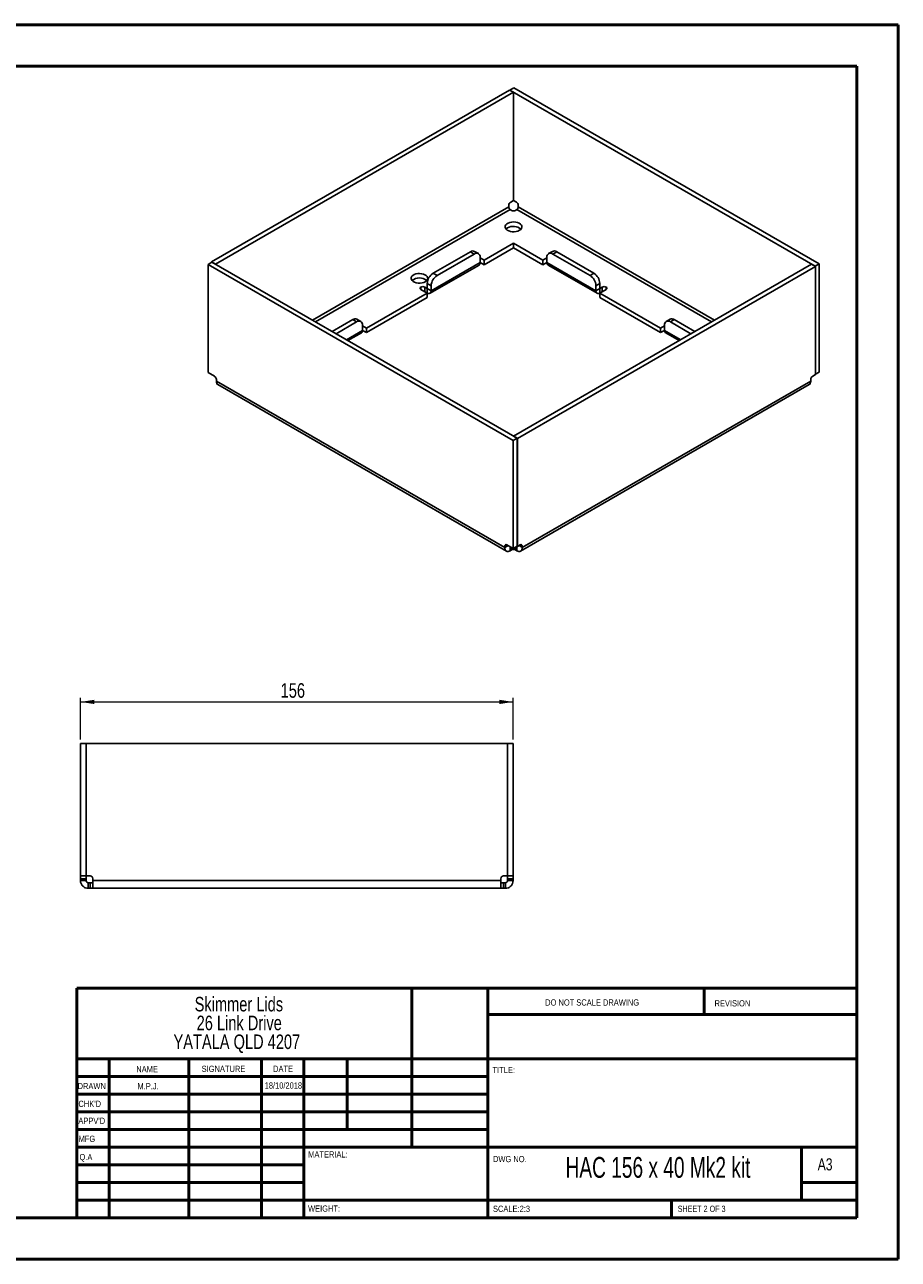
# Paper-space layout 'Sheet2' of a CAD drawing. Header units: millimetres. Extents: x 0 to 420, y 0 to 297.
# Tile 2 of 2: x 210 to 420, y 0 to 297. Entities that reach past the tile are written whole.
import ezdxf

# ---------------------------------------------------------------- set-up
doc = ezdxf.new("R2010")
doc.units = ezdxf.units.MM
doc.styles.add('SLDTEXTSTYLE0', font='TXT', dxfattribs={"width": 0.6875})
doc.styles.add('SLDTEXTSTYLE1', font='TXT', dxfattribs={"width": 0.75})
doc.dimstyles.new('SLDDIMSTYLE0', dxfattribs={"dimtxt": 3.5, "dimasz": 3.302, "dimexe": 0, "dimexo": 0.0625, "dimgap": 0.875, "dimtad": 1, "dimlfac": 1.5, "dimrnd": 1e-09, "dimzin": 12, "dimdsep": 46, "dimtxsty": 'SLDTEXTSTYLE1', "dimsah": 1, "dimcen": 0.09, "dimadec": 0, "dimazin": 3, "dimtfac": 1, "dimtofl": 0, "dimtmove": 0, "dimatfit": 3, "dimfxl": 1, "dimfrac": 2, "dimtolj": 1, "dimtzin": 12, "dimarcsym": 0})

# ---------------------------------------------------------------- blocks, each defined once
blk = doc.blocks.new('SW_NOTE_0_1')
at = {"color": 0, "linetype": 'Continuous', "lineweight": 0, "char_height": 3.5, "attachment_point": 2, "style": 'SLDTEXTSTYLE1'}
for s, insert in [('Skimmer Lids', (13.89, 4.51)), ('26 Link Drive', (13.98, -0.01)), ('YATALA QLD 4207', (13.4, -4.54))]:
    blk.add_mtext(s, dxfattribs=dict(at, insert=insert))
blk = doc.blocks.new('_D_5')
at = {"color": 7, "linetype": 'Continuous', "lineweight": 0}
for p, q in [((223.79, 125.3), (223.79, 135.3)), ((223.79, 134.3), (327.79, 134.3)), ((327.79, 125.3), (327.79, 135.3))]:
    blk.add_line(p, q, dxfattribs=at)
at = {"color": 7, "linetype": 'Continuous', "lineweight": 18}
for points in [[(223.79, 134.3), (227.09, 133.79), (227.09, 134.81)], [(327.79, 134.3), (324.49, 134.81), (324.49, 133.79)]]:
    blk.add_solid(points, dxfattribs=at)
at = {"color": 7, "linetype": 'Continuous', "lineweight": 18, "insert": (271.91, 138.81), "char_height": 3.5, "attachment_point": 1, "style": 'SLDTEXTSTYLE1'}
blk.add_mtext('156', dxfattribs=at)

psp = doc.layouts.new('Sheet2')

# ---------------------------------------------------------------- linework, layer by layer
at = {"color": 7, "linetype": 'Continuous', "lineweight": 50}
for p, q in [((0.3793, 297.2148), (420.3793, 297.2148)), ((420.3793, 0.2148), (420.3793, 297.2148)), ((10.3793, 287.2148), (410.3793, 287.2148)), ((410.3793, 287.2148), (410.3793, 10.2148)), ((222.8788, 65.4648), (410.0788, 65.4648)), ((222.8788, 65.4648), (222.8788, 10.2148)), ((303.4788, 65.4648), (303.4788, 27.2148)), ((321.6788, 65.4648), (321.6788, 10.2148)), ((373.6788, 59.0898), (373.6788, 65.4648)), ((410.0788, 59.0898), (321.6788, 59.0898)), ((410.0788, 48.4648), (222.8788, 48.4648)), ((230.6788, 48.4648), (230.6788, 10.2148)), ((249.8698, 48.4648), (249.8698, 10.2148)), ((267.2778, 48.4648), (267.2778, 10.2148)), ((277.4788, 10.2148), (277.4788, 48.4648)), ((287.8788, 31.4648), (287.8788, 48.4648)), ((321.6788, 44.2148), (222.8788, 44.2148)), ((321.6788, 39.9648), (222.8788, 39.9648)), ((321.6788, 35.7148), (222.8788, 35.7148)), ((321.6788, 31.4648), (222.8788, 31.4648)), ((277.4788, 27.2148), (222.8788, 27.2148)), ((277.4788, 27.2148), (410.0788, 27.2148)), ((397.0788, 14.4648), (397.0788, 27.2148)), ((277.4788, 22.9647), (222.8788, 22.9647)), ((277.4788, 18.7148), (222.8788, 18.7148)), ((410.0788, 18.7148), (397.0788, 18.7148)), ((222.8788, 14.4648), (410.3793, 14.4648)), ((365.8788, 10.2148), (365.8788, 14.4648)), ((10.3793, 10.2148), (410.3793, 10.2148)), ((0.3793, 0.2148), (420.3793, 0.2148))]:
    psp.add_line(p, q, dxfattribs=at)
at = {"color": 7, "linetype": 'Continuous', "lineweight": 25}
for p, q in [((326.9201, 281.4993), (255.3138, 240.1618)), ((327.8629, 280.955), (256.2566, 239.6175)), ((327.8629, 280.955), (326.9201, 281.4993)), ((327.9808, 282.0027), (327.038, 281.4584)), ((327.038, 281.4312), (327.038, 281.4584)), ((400.3885, 239.1141), (327.038, 281.4584)), ((327.8629, 254.9341), (327.8629, 280.955)), ((401.3313, 239.6583), (327.9808, 282.0027)), ((326.732, 253.3835), (279.5478, 226.1446)), ((280.3021, 225.7092), (327.1091, 252.7303)), ((326.732, 253.7368), (326.732, 253.3835)), ((327.1091, 252.7303), (327.4151, 252.5536)), ((327.8629, 254.9341), (327.2034, 254.5533)), ((328.5696, 254.5533), (327.8629, 254.9613)), ((328.3579, 252.5536), (328.6639, 252.7303)), ((328.6639, 252.7303), (375.4709, 225.7092)), ((329.041, 253.3835), (329.041, 253.7368)), ((376.2252, 226.1446), (329.041, 253.3835)), ((327.8865, 244.634), (320.8154, 240.5519)), ((320.8154, 239.4632), (327.8865, 243.5453)), ((334.9576, 240.5519), (327.8865, 244.634)), ((327.8865, 243.5453), (327.8865, 244.634)), ((327.8865, 243.5453), (334.9576, 239.4632)), ((317.5156, 242.5934), (308.5589, 237.4228)), ((318.4584, 242.0492), (309.5017, 236.8786)), ((318.4584, 242.0492), (317.5156, 242.5934)), ((319.4583, 242.1482), (318.5155, 242.6925)), ((319.8726, 240.0077), (319.8726, 241.2325)), ((320.8154, 240.5519), (319.8726, 241.0962)), ((335.9004, 241.0962), (334.9576, 240.5519)), ((335.9004, 241.2325), (335.9004, 240.0077)), ((337.2575, 242.6925), (336.3147, 242.1482)), ((338.2574, 242.5934), (337.3146, 242.0492)), ((346.2713, 236.8786), (337.3146, 242.0492)), ((347.2141, 237.4228), (338.2574, 242.5934)), ((254.4417, 239.5495), (255.3845, 240.0938)), ((254.4417, 239.5495), (327.7922, 197.2051)), ((254.4417, 213.5286), (254.4417, 239.5495)), ((256.2566, 239.6175), (255.3138, 240.1618)), ((255.3138, 240.1618), (255.3138, 240.0529)), ((255.3845, 240.0938), (328.735, 197.7494)), ((256.2566, 239.5903), (256.2566, 239.6175)), ((307.8113, 232.5938), (319.5964, 239.3972)), ((308.0875, 233.2043), (319.8726, 240.0077)), ((320.8154, 239.4632), (319.8726, 240.0075)), ((320.8154, 240.5519), (320.8154, 239.4632)), ((327.9101, 198.2528), (399.5164, 239.5903)), ((328.8529, 197.7086), (400.4592, 239.046)), ((334.9576, 239.4632), (334.9576, 240.5519)), ((335.9004, 240.0075), (334.9576, 239.4632)), ((335.9004, 240.0077), (347.6855, 233.2043)), ((336.1766, 239.3972), (347.9617, 232.5938)), ((399.5164, 239.5903), (400.4592, 239.046)), ((401.3313, 239.6583), (400.3885, 239.1141)), ((400.3885, 239.0869), (400.3885, 239.1141)), ((400.4592, 239.046), (400.4592, 213.0251)), ((401.3313, 213.6374), (401.3313, 239.6583)), ((308.0875, 234.4291), (307.1447, 234.9734)), ((307.1447, 234.9734), (307.1447, 233.7485)), ((308.5589, 237.4228), (309.5017, 236.8786)), ((346.2713, 236.8786), (347.2141, 237.4228)), ((348.6283, 234.9734), (347.6855, 234.4291)), ((348.6283, 233.7485), (348.6283, 234.9734)), ((307.1447, 232.66), (292.5312, 224.2238)), ((305.6126, 233.5444), (305.6126, 234.0887)), ((305.6126, 233.5444), (307.1447, 232.66)), ((307.1447, 233.7485), (306.5554, 234.0887)), ((306.5554, 234.0887), (306.5554, 233.0002)), ((308.0875, 233.2043), (307.1447, 233.7485)), ((307.1447, 232.66), (307.1447, 233.7485)), ((307.1447, 231.5713), (307.1447, 232.66)), ((308.0875, 234.4291), (308.0875, 233.2043)), ((347.6855, 233.2043), (347.6855, 234.4291)), ((347.6855, 233.2043), (348.6283, 233.7485)), ((349.2176, 234.0887), (348.6283, 233.7485)), ((348.6283, 232.66), (348.6283, 233.7485)), ((348.6283, 232.66), (350.1604, 233.5444)), ((363.2418, 224.2238), (348.6283, 232.66)), ((348.6283, 232.66), (348.6283, 231.5713)), ((349.2176, 233.0002), (349.2176, 234.0887)), ((350.1604, 234.0887), (350.1604, 233.5444)), ((292.5312, 223.1351), (307.1447, 231.5713)), ((348.6283, 231.5713), (363.2418, 223.1351)), ((289.2313, 226.2653), (284.285, 223.4098)), ((290.1741, 225.721), (285.2278, 222.8656)), ((290.1741, 225.721), (289.2313, 226.2653)), ((291.1741, 225.82), (290.2312, 226.3643)), ((365.5418, 226.3643), (364.5989, 225.82)), ((366.5417, 226.2653), (365.5989, 225.721)), ((370.5452, 222.8656), (365.5989, 225.721)), ((371.488, 223.4098), (366.5417, 226.2653)), ((287.7031, 221.4366), (291.5884, 223.6795)), ((288.0937, 221.2111), (291.3122, 223.0691)), ((291.5884, 223.6795), (291.5884, 224.9043)), ((292.5312, 224.2238), (291.5884, 224.7681)), ((292.5312, 223.1351), (291.5884, 223.6793)), ((292.5312, 224.2238), (292.5312, 223.1351)), ((364.1846, 224.7681), (363.2418, 224.2238)), ((363.2418, 223.1351), (363.2418, 224.2238)), ((364.1846, 223.6793), (363.2418, 223.1351)), ((364.1846, 224.9043), (364.1846, 223.6795)), ((364.1846, 223.6795), (368.0699, 221.4366)), ((364.4608, 223.0691), (367.6793, 221.2111)), ((255.9733, 212.6444), (254.4417, 213.5286)), ((256.4447, 211.4745), (256.4447, 211.8279)), ((256.4447, 211.4745), (325.7892, 171.4428)), ((399.3283, 211.4745), (329.9838, 171.4428)), ((399.3283, 211.4745), (399.3283, 211.8279)), ((399.7997, 212.6444), (400.4592, 213.0251)), ((401.3313, 213.6374), (400.4592, 213.134)), ((256.8314, 210.6199), (326.1758, 170.5882)), ((329.5972, 170.5882), (398.9416, 210.6199)), ((327.7922, 197.2051), (328.735, 197.7494)), ((327.7922, 171.1842), (327.7922, 197.2051)), ((327.9101, 198.2528), (328.8529, 197.7086)), ((327.9101, 198.2256), (327.9101, 198.2528)), ((328.735, 171.7285), (328.735, 197.7494)), ((328.8529, 197.7086), (328.8529, 171.6877)), ((325.7892, 171.7962), (326.2606, 172.0684)), ((325.7892, 171.4428), (326.5667, 171.8917)), ((325.7892, 171.4428), (325.7892, 171.7962)), ((326.2606, 172.0684), (327.7922, 171.1842)), ((327.1091, 170.6806), (327.1091, 171.5786)), ((327.4151, 170.8573), (327.1091, 170.6806)), ((327.4151, 170.8573), (327.4151, 171.4019)), ((327.7922, 171.1842), (328.735, 171.7285)), ((328.3579, 170.8573), (328.3579, 171.5108)), ((328.6639, 170.6806), (328.3579, 170.8573)), ((328.6639, 170.6806), (328.6639, 171.6874)), ((328.8529, 171.6877), (328.735, 171.7557)), ((328.735, 171.7446), (328.7833, 171.7278)), ((328.8529, 171.6877), (329.5124, 172.0684)), ((329.9838, 171.4428), (329.2063, 171.8917)), ((329.9838, 171.7962), (329.5124, 172.0684)), ((329.9838, 171.7962), (329.9838, 171.4428)), ((223.79, 124.3007), (225.1233, 124.3007)), ((223.79, 92.4334), (223.79, 124.3007)), ((225.1233, 92.4334), (225.1233, 124.3007)), ((225.1567, 124.3007), (225.1567, 92.4334)), ((225.1567, 124.3007), (326.4233, 124.3007)), ((326.4233, 124.3007), (326.4233, 92.4334)), ((327.79, 124.3007), (326.4567, 124.3007)), ((326.4567, 92.4334), (326.4567, 124.3007)), ((327.79, 92.4334), (327.79, 124.3007)), ((223.79, 92.4334), (225.1233, 92.4334)), ((223.79, 91.7667), (223.79, 92.4334)), ((225.1233, 91.7667), (225.1233, 92.4334)), ((225.1567, 92.4334), (226.0894, 92.4334)), ((325.4906, 92.4334), (326.4233, 92.4334)), ((327.79, 92.4334), (326.4567, 92.4334)), ((326.4567, 91.7667), (326.4567, 92.4334)), ((327.79, 91.7667), (327.79, 92.4334)), ((223.79, 91.7667), (225.1233, 91.7667)), ((223.79, 91.334), (223.79, 91.7667)), ((223.79, 91.334), (225.1233, 91.334)), ((225.1233, 91.334), (225.1233, 91.7667)), ((225.6567, 89.4673), (225.6567, 90.8007)), ((226.0894, 90.8007), (225.6567, 90.8007)), ((226.0894, 89.4673), (225.6567, 89.4673)), ((226.0894, 89.4673), (226.0894, 90.8007)), ((226.7561, 90.8007), (226.0894, 90.8007)), ((226.7561, 89.4673), (226.0894, 89.4673)), ((226.7561, 91.7667), (226.7561, 91.334)), ((324.8239, 91.334), (226.7561, 91.334)), ((324.8239, 89.4673), (226.7561, 89.4673)), ((324.8239, 91.334), (324.8239, 91.7667)), ((325.4906, 90.8007), (324.8239, 90.8007)), ((325.4906, 89.4673), (324.8239, 89.4673)), ((325.4906, 89.4673), (325.4906, 90.8007)), ((325.9233, 90.8007), (325.4906, 90.8007)), ((325.9233, 89.4673), (325.4906, 89.4673)), ((325.9233, 89.4673), (325.9233, 90.8007)), ((327.79, 91.7667), (326.4567, 91.7667)), ((326.4567, 91.334), (326.4567, 91.7667)), ((327.79, 91.334), (326.4567, 91.334)), ((327.79, 91.334), (327.79, 91.7667))]:
    psp.add_line(p, q, dxfattribs=at)
at = {"color": 7, "linetype": 'Continuous', "lineweight": 25, "flags": 128}
for points in [[(329.3243, 247.7499), (329.6171, 247.9637), (329.8166, 248.2107), (329.9121, 248.4777), (329.8984, 248.7501), (329.7762, 249.0133), (329.5521, 249.2532), (329.2383, 249.4568), (328.8515, 249.6132), (328.4128, 249.7138), (327.9456, 249.7533), (327.4753, 249.7295), (327.0272, 249.6438), (326.6254, 249.5007), (326.2915, 249.308), (326.0437, 249.076), (325.8952, 248.8173), (325.854, 248.5458), (325.9225, 248.2762), (326.0968, 248.0229), (326.3675, 247.7996), (326.7202, 247.6184), (327.1358, 247.4891), (327.5918, 247.4185), (328.0637, 247.4106), (328.5261, 247.4657), (328.954, 247.5809), (329.3243, 247.7499)], [(326.085, 248.0356), (326.1559, 248.1075), (326.4487, 248.3213)], [(306.6733, 235.3814), (306.9613, 235.5916), (307.1576, 235.8346), (307.2515, 236.0971), (307.238, 236.3651), (307.1178, 236.624), (306.8974, 236.86), (306.5887, 237.0603), (306.2083, 237.214), (305.7767, 237.313), (305.3173, 237.3519), (304.8546, 237.3285), (304.4138, 237.2442), (304.0186, 237.1034), (303.6903, 236.9139), (303.4465, 236.6857), (303.3004, 236.4312), (303.2599, 236.1642), (303.3272, 235.8989), (303.4987, 235.6498), (303.765, 235.4302), (304.1119, 235.252), (304.5207, 235.1248), (304.9692, 235.0554), (305.4334, 235.0476), (305.8882, 235.1018), (306.309, 235.2151), (306.6733, 235.3814)]]:
    psp.add_lwpolyline(points, dxfattribs=at)
at = {"color": 7, "linetype": 'Continuous', "lineweight": 25}
for centre, radius, start, end in [((327.7555, 253.6903), 1.0245, 122.605478, 177.394522), ((327.8865, 253.4634), 1.0247, 242.609672, 297.390328), ((328.0175, 253.6903), 1.0245, 2.605478, 57.394522), ((327.8655, 245.8779), 2.8244, 49.814131, 120.106634), ((318.1014, 241.7757), 1.006, 65.692881, 125.617577), ((319.0105, 241.3723), 0.8734, 350.785963, 129.203285), ((336.7625, 241.3723), 0.8734, 50.796715, 189.214037), ((337.6716, 241.7757), 1.006, 54.382423, 114.307119), ((319.2193, 239.9356), 0.6573, 305.013333, 6.298848), ((336.5537, 239.9356), 0.6573, 173.701152, 234.986667), ((305.2591, 233.5901), 2.7144, 49.475458, 130.524542), ((310.2151, 234.8336), 3.0736, 122.605478, 177.394522), ((311.1579, 234.2894), 3.0736, 122.605478, 177.394522), ((344.6151, 234.2894), 3.0736, 2.605478, 57.394522), ((345.5579, 234.8336), 3.0736, 2.605478, 57.394522), ((305.7159, 233.8166), 0.2911, 110.783421, 249.216579), ((306.084, 233.1789), 1.0247, 62.609672, 117.390328), ((307.5127, 233.111), 0.5823, 230.796715, 9.214037), ((348.2603, 233.111), 0.5823, 170.785963, 309.203285), ((349.689, 233.1789), 1.0247, 62.609672, 117.390328), ((350.0571, 233.8166), 0.2911, 290.783421, 69.216579), ((289.8172, 225.4475), 1.006, 65.692881, 125.617577), ((290.7262, 225.0442), 0.8734, 350.785963, 129.203285), ((365.0468, 225.0442), 0.8734, 50.796715, 189.214037), ((365.9558, 225.4475), 1.006, 54.382423, 114.307119), ((290.935, 223.6074), 0.6573, 305.013333, 6.298848), ((364.838, 223.6074), 0.6573, 173.701152, 234.986667), ((255.4213, 211.7813), 1.0245, 2.605478, 57.394522), ((400.3517, 211.7813), 1.0245, 122.605478, 177.394522), ((326.0765, 171.8428), 0.2911, 50.796715, 189.214037), ((327.8865, 169.9474), 1.0247, 62.609672, 117.390328), ((329.6965, 171.8428), 0.2911, 350.785963, 129.203285), ((226.0894, 91.7667), 0.6667, 0, 90), ((325.4906, 91.7667), 0.6667, 90, 180)]:
    psp.add_arc(centre, radius, start, end, dxfattribs=at)
for points, knots in [([(327.1091, 252.7303), (327.0104, 252.7873), (326.9122, 252.8909), (326.7726, 253.1327), (326.732, 253.2695), (326.732, 253.3835)], [0, 0, 0, 0, 0.5, 0.5, 1, 1, 1, 1]), ([(329.041, 253.3835), (329.041, 253.2695), (329.0004, 253.1327), (328.8608, 252.8909), (328.7626, 252.7873), (328.6639, 252.7303)], [0, 0, 0, 0, 0.5, 0.5, 1, 1, 1, 1]), ([(256.8314, 210.6199), (256.8314, 210.6199), (256.6886, 210.6476), (256.5125, 210.9284), (256.4673, 211.2925), (256.4447, 211.4745)], [0, 0, 0, 0, 0.00010213, 0.50005106, 1, 1, 1, 1]), ([(399.3283, 211.4745), (399.3057, 211.2925), (399.2605, 210.9284), (399.0844, 210.6476), (398.9416, 210.6199), (398.9416, 210.6199)], [0, 0, 0, 0, 0.499948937, 0.999897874, 1, 1, 1, 1]), ([(325.7892, 171.4428), (325.7892, 171.2433), (325.8235, 171.0637), (325.9558, 170.7714), (326.0536, 170.6588), (326.2979, 170.5177), (326.4444, 170.4892), (326.7636, 170.5208), (326.9363, 170.5809), (327.1091, 170.6806)], [0, 0, 0, 0, 0.25, 0.25, 0.5, 0.5, 0.75, 0.75, 1, 1, 1, 1]), ([(328.6639, 170.6806), (328.8367, 170.5809), (329.0094, 170.5208), (329.3286, 170.4892), (329.4751, 170.5177), (329.7194, 170.6588), (329.8172, 170.7714), (329.9495, 171.0637), (329.9838, 171.2433), (329.9838, 171.4428)], [0, 0, 0, 0, 0.25, 0.25, 0.5, 0.5, 0.75, 0.75, 1, 1, 1, 1]), ([(223.79, 91.334), (223.79, 91.0897), (223.8386, 90.8454), (224.0256, 90.3939), (224.164, 90.1868), (224.5095, 89.8413), (224.7166, 89.7029), (225.1681, 89.5159), (225.4123, 89.4673), (225.6567, 89.4673)], [0, 0, 0, 0, 0.25, 0.25, 0.5, 0.5, 0.75, 0.75, 1, 1, 1, 1]), ([(225.1233, 91.334), (225.1233, 91.1944), (225.1808, 91.0556), (225.3783, 90.8581), (225.517, 90.8007), (225.6567, 90.8007)], [0, 0, 0, 0, 0.5, 0.5, 1, 1, 1, 1]), ([(226.7561, 89.4673), (226.7561, 89.4673), (226.7561, 89.5159), (226.7561, 89.7029), (226.7561, 89.8413), (226.7561, 90.1868), (226.7561, 90.3939), (226.7561, 90.8454), (226.7561, 91.0897), (226.7561, 91.334)], [0, 0, 0, 0, 0.25, 0.25, 0.5, 0.5, 0.75, 0.75, 1, 1, 1, 1]), ([(324.8239, 91.334), (324.8239, 91.0897), (324.8239, 90.8454), (324.8239, 90.3939), (324.8239, 90.1868), (324.8239, 89.8413), (324.8239, 89.7029), (324.8239, 89.5159), (324.8239, 89.4673), (324.8239, 89.4673)], [0, 0, 0, 0, 0.25, 0.25, 0.5, 0.5, 0.75, 0.75, 1, 1, 1, 1]), ([(325.9233, 90.8007), (326.063, 90.8007), (326.2017, 90.8581), (326.3992, 91.0556), (326.4567, 91.1944), (326.4567, 91.334)], [0, 0, 0, 0, 0.5, 0.5, 1, 1, 1, 1]), ([(325.9233, 89.4673), (326.1677, 89.4673), (326.4119, 89.5159), (326.8634, 89.7029), (327.0705, 89.8413), (327.416, 90.1868), (327.5544, 90.3939), (327.7414, 90.8454), (327.79, 91.0897), (327.79, 91.334)], [0, 0, 0, 0, 0.25, 0.25, 0.5, 0.5, 0.75, 0.75, 1, 1, 1, 1])]:
    psp.add_open_spline(points, degree=3, knots=knots, dxfattribs=at)

# ---------------------------------------------------------------- block references
at = {"color": 7, "linetype": 'Continuous', "lineweight": 0}
psp.add_blockref('SW_NOTE_0_1', (247.9727, 58.8388), dxfattribs=at)

# ---------------------------------------------------------------- texts
for s, insert, char_height, attachment_point, style in [('DO NOT SCALE DRAWING', (335.4935, 62.7478), 1.5, 1, 'SLDTEXTSTYLE1'), ('REVISION', (376.2064, 62.5497), 1.5, 1, 'SLDTEXTSTYLE1'), ('NAME', (237.2011, 46.7163), 1.5, 1, 'SLDTEXTSTYLE1'), ('SIGNATURE', (252.9124, 46.7765), 1.5, 1, 'SLDTEXTSTYLE1'), ('DATE', (270.0935, 46.791), 1.5, 1, 'SLDTEXTSTYLE1'), ('TITLE:', (322.835, 46.4931), 1.5, 1, 'SLDTEXTSTYLE1'), ('DRAWN', (223.091, 42.6445), 1.5, 1, 'SLDTEXTSTYLE1'), ('M.P.J.', (240.0366, 42.5981), 1.4986, 2, 'SLDTEXTSTYLE1'), ('18/10/2018', (272.564, 42.7739), 1.4986, 2, 'SLDTEXTSTYLE1'), ("CHK'D", (223.2893, 38.3692), 1.5, 1, 'SLDTEXTSTYLE1'), ("APPV'D", (223.2806, 34.2791), 1.5, 1, 'SLDTEXTSTYLE1'), ('MFG', (223.334, 29.9485), 1.5, 1, 'SLDTEXTSTYLE1'), ('Q.A', (223.5479, 25.5644), 1.5, 1, 'SLDTEXTSTYLE1'), ('MATERIAL:', (278.5247, 26.2008), 1.5, 1, 'SLDTEXTSTYLE1'), ('DWG NO.', (322.9528, 25.0834), 1.5, 1, 'SLDTEXTSTYLE1'), ('HAC 156 x 40 Mk2 kit', (362.6148, 24.8313), 5, 2, 'SLDTEXTSTYLE0'), ('A3', (400.9998, 24.5152), 2.91042, 1, 'SLDTEXTSTYLE1'), ('WEIGHT:', (278.4967, 13.1641), 1.4986, 1, 'SLDTEXTSTYLE1'), ('SCALE:2:3', (322.9528, 13.1149), 1.5, 1, 'SLDTEXTSTYLE1'), ('SHEET 2 OF 3', (367.3571, 13.1149), 1.5, 1, 'SLDTEXTSTYLE0')]:
    psp.add_mtext(s, dxfattribs=dict(at, insert=insert, char_height=char_height, attachment_point=attachment_point, style=style))

# ---------------------------------------------------------------- dimensions: what is measured, and where the dimension line sits
at = {"color": 7, "linetype": 'Continuous', "lineweight": 18}
dim = psp.add_linear_dim(base=(327.79, 134.3007), p1=(223.79, 124.3007), p2=(327.79, 124.3007), dimstyle='SLDDIMSTYLE0', dxfattribs=at)
dim.commit()
dim.dimension.update_dxf_attribs({"geometry": '_D_5', "text_midpoint": (275.79, 134.3007), "dimtype": 160})

doc.saveas('drawing.dxf')
